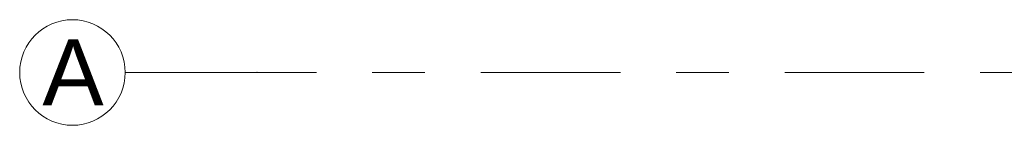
# Model space of a CAD drawing. Header units: metres. Extents: x -3.6 to 84.5, y -11 to 16.8.
# Tile 2 of 161: x -3.625 to -1.758, y 0.45 to 0.65. Entities that reach past the tile are written whole.
import ezdxf

# ---------------------------------------------------------------- set-up
doc = ezdxf.new("R2010")
doc.units = ezdxf.units.M
doc.header["$MEASUREMENT"] = 0
doc.linetypes.add('Strichlinie doppelt', pattern=[0.546806, 0.264583, -0.105833, 0.070556, -0.105833])
doc.layers.add('451 - Universal.Achsen Raster', color=7, linetype='Continuous')
doc.styles.add('ERSTELLTER_STIL_2', font='txt')

msp = doc.modelspace()

# ---------------------------------------------------------------- linework, layer by layer
at = {"layer": '451 - Universal.Achsen Raster', "color": 160, "linetype": 'Strichlinie doppelt', "lineweight": 9, "true_color": 0x3232ff}
for p, q in [((-3.175, 0.55), (-3.425, 0.55)), ((64.935, 0.55), (-3.175, 0.55))]:
    msp.add_line(p, q, dxfattribs=at)
at = {"layer": '451 - Universal.Achsen Raster', "color": 160, "linetype": 'Continuous', "lineweight": 9, "true_color": 0x3232ff}
msp.add_circle((-3.525, 0.55), 0.1, dxfattribs=at)
at = {"layer": '451 - Universal.Achsen Raster', "color": 160, "linetype": 'Strichlinie doppelt', "lineweight": 9, "true_color": 0x3232ff}
msp.add_point((-3.175, 0.55), dxfattribs=at)
msp.add_point((-3.175, 0.55), dxfattribs=at)

# ---------------------------------------------------------------- texts
at = {"layer": '451 - Universal.Achsen Raster', "color": 160, "lineweight": 9, "true_color": 0x3232ff, "insert": (-3.5821, 0.6125), "char_height": 0.125, "attachment_point": 1, "style": 'ERSTELLTER_STIL_2'}
msp.add_mtext('\\A1;{\\pql;\\pt0;\\fArial|b0|i0|c0|p38;A}', dxfattribs=at)

doc.saveas('drawing.dxf')
